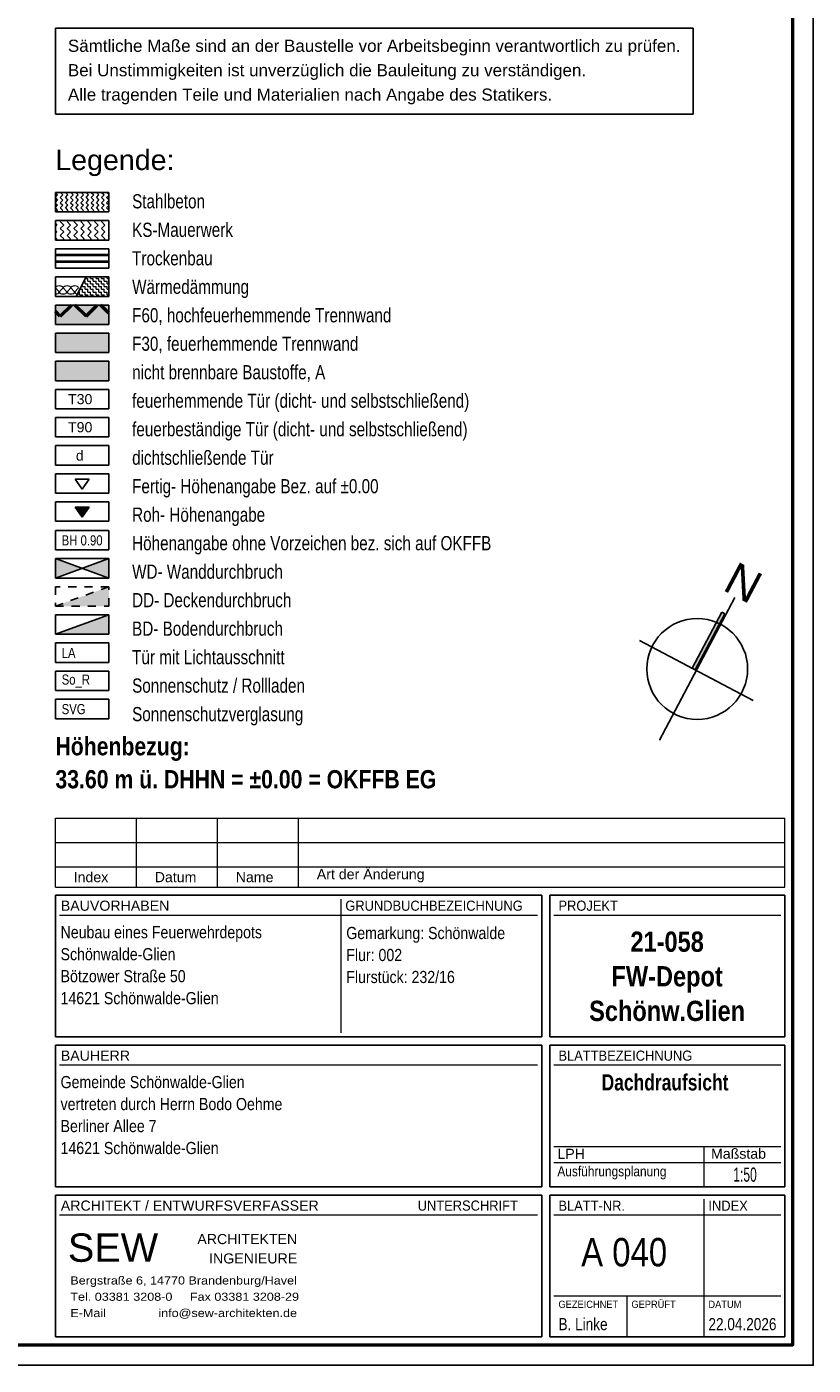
# Model space of a CAD drawing. Header units: metres. Extents: x 1308.3 to 1399.2, y -42.5 to -7.5.
# Tile 21 of 22: x 1389.5 to 1399.2, y -42.5 to -26. Entities that reach past the tile are written whole.
import ezdxf

# ---------------------------------------------------------------- set-up
doc = ezdxf.new("R2010")
doc.units = ezdxf.units.M
doc.linetypes.add('AUSGEZOGEN', pattern=[0])
doc.linetypes.add('VERDECKT2_S2', pattern=[0.15, 0.1, -0.05])
for name, color, linetype, lineweight in [('XR$1$Beschriften', 4, 'AUSGEZOGEN', 13), ('XR$1$Dachhaut', 4, 'AUSGEZOGEN', 13), ('XR$1$Fenster', 3, 'AUSGEZOGEN', 18), ('XR$1$Legende', 4, 'AUSGEZOGEN', 13), ('XR$1$Muster', 4, 'AUSGEZOGEN', 13), ('XR$1$Möblierung', 4, 'AUSGEZOGEN', 13), ('XR$1$STANDARD_1', 7, 'AUSGEZOGEN', 25), ('XR$1$Text 1_100', 3, 'AUSGEZOGEN', 18), ('XR$1$Wand', 1, 'AUSGEZOGEN', 50)]:
    doc.layers.add(name, color=color, linetype=linetype, lineweight=lineweight)
doc.styles.add('ARIAL', font='arial.ttf')

# ---------------------------------------------------------------- blocks, each defined once
blk = doc.blocks.new('COMPLEXOBJECT_0')
at = {"layer": 'XR$1$Muster', "linetype": 'AUSGEZOGEN', "lineweight": 25, "transparency": 33554687}
blk.add_hatch(color=250, dxfattribs=at).paths.add_polyline_path([(1397.723, -33.954), (1398.087, -33.265), (1398.05, -33.246), (1397.686, -33.935)])
at = {"layer": 'XR$1$Dachhaut', "color": 250, "linetype": 'AUSGEZOGEN', "lineweight": 25, "transparency": 33554687}
for p, q in [((1398.087, -33.265), (1398.05, -33.246)), ((1397.723, -33.954), (1397.686, -33.935))]:
    blk.add_line(p, q, dxfattribs=at)
at = {"layer": 'XR$1$Text 1_100', "color": 5, "linetype": 'AUSGEZOGEN', "lineweight": 25, "transparency": 33554687}
for p, q in [((1398.212, -33.065), (1397.284, -34.824)), ((1397.686, -33.935), (1398.05, -33.246)), ((1398.087, -33.265), (1397.723, -33.954)), ((1398.44, -34.333), (1397.037, -33.592))]:
    blk.add_line(p, q, dxfattribs=at)
blk.add_circle((1397.748, -33.945), 0.622, dxfattribs=at)
at = {"layer": 'XR$1$Beschriften', "color": 52, "linetype": 'AUSGEZOGEN', "lineweight": 13, "transparency": 33554687, "insert": (1398.048, -32.964), "char_height": 0.4, "width": 0.60543, "attachment_point": 7, "rotation": 332.1639, "style": 'ARIAL'}
blk.add_mtext('\\W0.99;N', dxfattribs=at)
blk = doc.blocks.new('MUSTERELEMENT_0')
at = {"layer": 'XR$1$Muster', "color": 52, "linetype": 'AUSGEZOGEN', "lineweight": 13, "transparency": 33554687}
for p, q in [((1389.876, -29.294), (1389.831, -29.244)), ((1389.924, -29.244), (1389.878, -29.294)), ((1389.972, -29.294), (1389.926, -29.244)), ((1390.019, -29.244), (1389.974, -29.294)), ((1390.067, -29.294), (1390.021, -29.244)), ((1390.115, -29.244), (1390.069, -29.294))]:
    blk.add_line(p, q, dxfattribs=at)
for centre, start_param, end_param in [((1389.877, -29.244), 3.141593, 6.283185), ((1389.973, -29.244), 3.141593, 6.283185), ((1390.068, -29.244), 3.141593, 6.283185), ((1389.83, -29.294), 1.570796, 3.141593), ((1389.925, -29.294), 0, 1.570796), ((1389.925, -29.294), 1.570796, 3.141593), ((1390.02, -29.294), 0, 1.570796), ((1390.02, -29.294), 1.570796, 3.141593), ((1390.116, -29.294), 0, 1.570796)]:
    blk.add_ellipse(centre, major_axis=(-0.0467, 0), ratio=0.52455, start_param=start_param, end_param=end_param, dxfattribs=at)
blk = doc.blocks.new('NSY144')
at = {"color": 0, "linetype": 'ByBlock', "lineweight": -2}
for p, q in [((0.035, 0.05), (-0.035, 0.05)), ((-0.035, 0.05), (0, 0)), ((0, 0), (0.035, 0.05))]:
    blk.add_line(p, q, dxfattribs=at)
blk = doc.blocks.new('NSY145')
at = {"color": 0, "linetype": 'ByBlock', "lineweight": -2}
for p, q in [((-0.035, 0.05), (0, 0.05)), ((0, 0), (-0.035, 0.05)), ((0.0302, 0.0475), (-0.0302, 0.0475)), ((-0.0302, 0.0475), (0, 0.0044)), ((-0.0254, 0.045), (0, 0.045)), ((0, 0.0087), (-0.0254, 0.045)), ((0.0206, 0.0425), (-0.0206, 0.0425)), ((-0.0206, 0.0425), (0, 0.0131)), ((-0.0159, 0.04), (0, 0.04)), ((0, 0.0174), (-0.0159, 0.04)), ((0.011, 0.0375), (-0.011, 0.0375)), ((-0.011, 0.0375), (0, 0.0218)), ((-0.0063, 0.035), (0, 0.035)), ((0, 0.0261), (-0.0063, 0.035)), ((0.0014, 0.0325), (-0.0014, 0.0325)), ((-0.0014, 0.0325), (0, 0.0305)), ((0, 0.05), (0.035, 0.05)), ((0.035, 0.05), (0, 0)), ((0, 0.0044), (0.0302, 0.0475)), ((0, 0.045), (0.0254, 0.045)), ((0.0254, 0.045), (0, 0.0087)), ((0, 0.0131), (0.0206, 0.0425)), ((0, 0.04), (0.0159, 0.04)), ((0.0159, 0.04), (0, 0.0174)), ((0, 0.0218), (0.011, 0.0375)), ((0, 0.035), (0.0063, 0.035)), ((0.0063, 0.035), (0, 0.0261)), ((0, 0.0305), (0.0014, 0.0325))]:
    blk.add_line(p, q, dxfattribs=at)

msp = doc.modelspace()

# ---------------------------------------------------------------- hatches: boundary and pattern name
at = {"layer": 'XR$1$Fenster', "linetype": 'AUSGEZOGEN', "lineweight": 13, "transparency": 33554687}
h = msp.add_hatch(dxfattribs=at)
h.set_pattern_fill('MUSTER', color=3, scale=0.06, angle=315, style=0, pattern_type=2)
h.set_pattern_definition([(315, (0.169706, -4e-17), (0.0848528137, -2e-17), [0.06, -0.06]), (45, (0.169706, -4e-17), (2e-17, 0.0848528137), [0.06, -0.06])])
h.paths.add_polyline_path([(1389.8297, -28.6538), (1390.4888, -28.6538), (1390.4888, -28.4139), (1389.8297, -28.4139)], flags=0)
at = {"layer": 'XR$1$Fenster', "linetype": 'AUSGEZOGEN', "lineweight": 25, "transparency": 33554687}
for points in [[(1390.1593, -32.7035), (1389.8297, -32.5836), (1389.8297, -32.8235)], [(1390.4888, -32.8235), (1390.4888, -32.5836), (1390.1593, -32.7035)], [(1390.4888, -33.1705), (1390.4888, -32.9305), (1389.8297, -33.1705)], [(1390.4888, -33.5174), (1390.4888, -33.2775), (1389.8297, -33.5174)]]:
    msp.add_hatch(color=250, dxfattribs=at).paths.add_polyline_path(points)
at = {"layer": 'XR$1$Muster', "linetype": 'AUSGEZOGEN', "lineweight": 13, "transparency": 33554687}
h = msp.add_hatch(dxfattribs=at)
h.set_pattern_fill('MUSTER', color=3, scale=0.045, angle=315, style=0, pattern_type=2)
h.set_pattern_definition([(315, (0.12728, -3e-17), (0.0636396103, -1e-17), [0.045, -0.045]), (45, (0.12728, -3e-17), (1e-17, 0.0636396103), [0.045, -0.045])])
h.paths.add_polyline_path([(1389.8297, -28.3068), (1390.4888, -28.3068), (1390.4888, -28.0669), (1389.8297, -28.0669)], flags=0)
h = msp.add_hatch(dxfattribs=at)
h.set_pattern_fill('MUSTER', color=52, scale=0.03375, style=0, pattern_type=2)
h.set_pattern_definition([(0, (0.0675, 0.0675), (0.03375, 0.03375), [0.03375, -0.03375]), (90, (0.0675, 0.0675), (-0.03375, 0.03375), [0.03375, -0.03375])])
h.paths.add_polyline_path([(1390.0851, -29.3477), (1390.4888, -29.3477), (1390.4888, -29.1078), (1390.2091, -29.1078)], flags=0)
at = {"layer": 'XR$1$Muster', "linetype": 'AUSGEZOGEN', "lineweight": 50, "transparency": 33554687}
h = msp.add_hatch(dxfattribs=at)
h.set_pattern_fill('MUSTER', color=202, scale=0.225, angle=45, style=0, pattern_type=2)
h.set_pattern_definition([(45, (-6e-17, 0.6364), (-2e-17, 0.31819805), [0.225, -0.225]), (135, (-6e-17, 0.6364), (-0.31819805, 2e-17), [0.225, -0.225])])
h.paths.add_polyline_path([(1389.8297, -29.6895), (1390.4888, -29.6895), (1390.4888, -29.4548), (1389.8297, -29.4548)], flags=0)
at = {"layer": 'XR$1$Möblierung', "linetype": 'AUSGEZOGEN', "lineweight": 18, "true_color": 0xe67b4d, "transparency": 33554687}
msp.add_hatch(color=23, dxfattribs=at).paths.add_polyline_path([(1389.8297, -29.6947), (1390.4888, -29.6947), (1390.4888, -29.4548), (1389.8297, -29.4548)])
at = {"layer": 'XR$1$STANDARD_1', "linetype": 'AUSGEZOGEN', "lineweight": 140, "true_color": 0xffdd96, "transparency": 33554687}
msp.add_hatch(color=41, dxfattribs=at).paths.add_polyline_path([(1389.8297, -30.0417), (1390.4888, -30.0417), (1390.4888, -29.8018), (1389.8297, -29.8018)])
at = {"layer": 'XR$1$STANDARD_1', "linetype": 'AUSGEZOGEN', "lineweight": 140, "transparency": 33554687}
msp.add_hatch(color=35, dxfattribs=at).paths.add_polyline_path([(1389.8297, -30.3886), (1390.4888, -30.3886), (1390.4888, -30.1487), (1389.8297, -30.1487)])

# ---------------------------------------------------------------- linework, layer by layer
at = {"layer": 'XR$1$Fenster', "color": 7, "linetype": 'AUSGEZOGEN', "lineweight": 25, "transparency": 33554687}
for p, q in [((1389.8297, -28.0669), (1390.4888, -28.0669)), ((1389.8297, -28.3068), (1389.8297, -28.0669)), ((1390.4888, -28.0669), (1390.4888, -28.3068)), ((1390.4888, -28.3068), (1389.8297, -28.3068)), ((1390.4888, -28.4139), (1389.8297, -28.4139)), ((1389.8297, -28.4139), (1389.8297, -28.6538)), ((1390.4888, -28.6538), (1390.4888, -28.4139)), ((1389.8297, -28.6538), (1390.4888, -28.6538)), ((1390.4888, -28.7609), (1389.8297, -28.7609)), ((1389.8297, -28.7609), (1389.8297, -29.0008)), ((1390.4888, -29.0008), (1390.4888, -28.7609)), ((1389.8297, -29.0008), (1390.4888, -29.0008)), ((1390.4888, -29.1078), (1389.8297, -29.1078)), ((1389.8297, -29.1078), (1389.8297, -29.3477)), ((1390.0851, -29.3477), (1390.2091, -29.1078)), ((1390.4888, -29.3477), (1390.4888, -29.1078)), ((1389.8297, -29.3477), (1390.4888, -29.3477)), ((1390.4888, -29.4548), (1389.8297, -29.4548)), ((1389.8297, -29.4548), (1389.8297, -29.6947)), ((1390.4888, -29.6947), (1390.4888, -29.4548)), ((1389.8297, -29.6947), (1390.4888, -29.6947)), ((1390.4888, -29.8018), (1389.8297, -29.8018)), ((1389.8297, -29.8018), (1389.8297, -30.0417)), ((1390.4888, -30.0417), (1390.4888, -29.8018)), ((1389.8297, -30.0417), (1390.4888, -30.0417)), ((1390.4888, -30.1487), (1389.8297, -30.1487)), ((1389.8297, -30.1487), (1389.8297, -30.3886)), ((1390.4888, -30.3886), (1390.4888, -30.1487)), ((1389.8297, -30.3886), (1390.4888, -30.3886)), ((1390.4888, -30.4957), (1389.8297, -30.4957)), ((1389.8297, -30.4957), (1389.8297, -30.7356)), ((1390.4888, -30.7356), (1390.4888, -30.4957)), ((1389.8297, -30.7356), (1390.4888, -30.7356)), ((1390.4888, -30.8427), (1389.8297, -30.8427)), ((1389.8297, -30.8427), (1389.8297, -31.0826)), ((1390.4888, -31.0826), (1390.4888, -30.8427)), ((1389.8297, -31.0826), (1390.4888, -31.0826)), ((1390.4888, -31.1896), (1389.8297, -31.1896)), ((1389.8297, -31.1896), (1389.8297, -31.4295)), ((1390.4888, -31.4295), (1390.4888, -31.1896)), ((1389.8297, -31.4295), (1390.4888, -31.4295)), ((1390.4888, -31.5366), (1389.8297, -31.5366)), ((1389.8297, -31.5366), (1389.8297, -31.7765)), ((1390.4888, -31.7765), (1390.4888, -31.5366)), ((1389.8297, -31.7765), (1390.4888, -31.7765)), ((1390.4888, -31.8836), (1389.8297, -31.8836)), ((1389.8297, -31.8836), (1389.8297, -32.1235)), ((1390.4888, -32.1235), (1390.4888, -31.8836)), ((1389.8297, -32.1235), (1390.4888, -32.1235)), ((1390.4888, -32.2366), (1389.8297, -32.2366)), ((1389.8297, -32.2366), (1389.8297, -32.4765)), ((1390.4888, -32.4765), (1390.4888, -32.2366)), ((1389.8297, -32.4765), (1390.4888, -32.4765)), ((1390.4888, -32.5836), (1389.8297, -32.5836)), ((1389.8297, -32.5836), (1389.8297, -32.8235)), ((1389.8297, -32.5836), (1390.4888, -32.8235)), ((1390.4888, -32.5836), (1389.8297, -32.8235)), ((1390.4888, -32.8235), (1390.4888, -32.5836)), ((1389.8297, -32.8235), (1390.4888, -32.8235)), ((1390.4888, -33.2775), (1389.8297, -33.2775)), ((1389.8297, -33.2775), (1389.8297, -33.5174)), ((1389.8297, -33.5174), (1390.4888, -33.2775)), ((1390.4888, -33.5174), (1390.4888, -33.2775)), ((1389.8297, -33.5174), (1390.4888, -33.5174)), ((1390.4888, -33.6245), (1389.8297, -33.6245)), ((1389.8297, -33.6245), (1389.8297, -33.8644)), ((1390.4888, -33.8644), (1390.4888, -33.6245)), ((1389.8297, -33.8644), (1390.4888, -33.8644)), ((1390.4888, -33.9715), (1389.8297, -33.9715)), ((1389.8297, -33.9715), (1389.8297, -34.2114)), ((1390.4888, -34.2114), (1390.4888, -33.9715)), ((1389.8297, -34.2114), (1390.4888, -34.2114)), ((1390.4888, -34.3184), (1389.8297, -34.3184)), ((1389.8297, -34.3184), (1389.8297, -34.5583)), ((1390.4888, -34.5583), (1390.4888, -34.3184)), ((1389.8297, -34.5583), (1390.4888, -34.5583))]:
    msp.add_line(p, q, dxfattribs=at)
at = {"layer": 'XR$1$Fenster', "color": 7, "linetype": 'VERDECKT2_S2', "lineweight": 25, "transparency": 33554687}
for p, q in [((1390.4888, -32.9305), (1389.8297, -32.9305)), ((1389.8297, -32.9305), (1389.8297, -33.1705)), ((1389.8297, -33.1705), (1390.4888, -32.9305)), ((1390.4888, -33.1705), (1390.4888, -32.9305)), ((1389.8297, -33.1705), (1390.4888, -33.1705))]:
    msp.add_line(p, q, dxfattribs=at)
at = {"layer": 'XR$1$Legende', "color": 7, "linetype": 'AUSGEZOGEN', "lineweight": 25, "transparency": 33554687}
for p, q in [((1389.8297, -26.0389), (1397.6997, -26.0389)), ((1389.8297, -27.0989), (1389.8297, -26.0389)), ((1397.6997, -27.0989), (1397.6997, -26.0389)), ((1389.8297, -27.0989), (1397.6997, -27.0989))]:
    msp.add_line(p, q, dxfattribs=at)
at = {"layer": 'XR$1$Legende', "color": 4, "linetype": 'AUSGEZOGEN', "lineweight": 13, "transparency": 33554687}
for p, q in [((1389.8297, -35.7849), (1398.8297, -35.7849)), ((1389.8297, -36.6349), (1389.8297, -35.7849)), ((1390.8297, -36.6349), (1390.8297, -35.7849)), ((1391.8297, -36.6349), (1391.8297, -35.7849)), ((1392.8297, -36.6349), (1392.8297, -35.7849)), ((1398.8297, -36.6349), (1398.8297, -35.7849)), ((1389.8297, -36.0849), (1398.8297, -36.0849)), ((1389.8297, -36.3849), (1398.8297, -36.3849)), ((1389.8297, -36.6349), (1398.8297, -36.6349))]:
    msp.add_line(p, q, dxfattribs=at)
at = {"layer": 'XR$1$Legende', "color": 4, "linetype": 'AUSGEZOGEN', "lineweight": 25, "transparency": 33554687}
for p, q in [((1389.8297, -36.7349), (1389.8297, -38.4849)), ((1395.8297, -36.7349), (1389.8297, -36.7349)), ((1398.8297, -36.7349), (1395.9297, -36.7349)), ((1395.8297, -38.4849), (1389.8297, -38.4849)), ((1389.8297, -38.5849), (1389.8297, -40.3349)), ((1398.8297, -38.4849), (1395.9297, -38.4849)), ((1389.8297, -40.4349), (1389.8297, -42.1849))]:
    msp.add_line(p, q, dxfattribs=at)
at = {"layer": 'XR$1$Legende', "color": 6, "linetype": 'AUSGEZOGEN', "lineweight": 25, "transparency": 33554687}
for p, q in [((1395.8297, -36.7349), (1395.8297, -38.4849)), ((1395.9297, -36.7349), (1395.9297, -38.4849)), ((1398.8297, -36.7349), (1398.8297, -38.4849)), ((1395.8297, -38.5849), (1389.8297, -38.5849)), ((1395.8297, -38.5849), (1395.8297, -40.3349)), ((1398.8297, -38.5849), (1395.9297, -38.5849)), ((1395.9297, -38.5849), (1395.9297, -40.3349)), ((1398.8297, -38.5849), (1398.8297, -40.3349)), ((1395.8297, -40.3349), (1389.8297, -40.3349)), ((1395.8297, -40.4349), (1389.8297, -40.4349)), ((1395.8297, -40.4349), (1395.8297, -42.1849)), ((1395.9297, -40.3349), (1398.8297, -40.3349)), ((1398.8297, -40.4349), (1395.9297, -40.4349)), ((1395.9297, -40.4349), (1395.9297, -42.1849)), ((1398.8297, -40.4349), (1398.8297, -42.1849)), ((1395.8297, -42.1849), (1389.8297, -42.1849)), ((1395.9297, -42.1849), (1398.8297, -42.1849))]:
    msp.add_line(p, q, dxfattribs=at)
msp.add_lwpolyline([(1339.7297, -42.5349), (1399.1797, -42.5349), (1399.1797, -7.5349), (1339.7297, -7.5349), (1339.7297, -42.5349)], close=True, dxfattribs=at)
at = {"layer": 'XR$1$Legende', "color": 1, "linetype": 'AUSGEZOGEN', "lineweight": 50, "transparency": 33554687}
msp.add_lwpolyline([(1340.7297, -42.2849), (1398.9297, -42.2849), (1398.9297, -7.7849), (1340.7297, -7.7849), (1340.7297, -42.2849)], close=True, dxfattribs=at)
at = {"layer": 'XR$1$STANDARD_1', "color": 4, "linetype": 'AUSGEZOGEN', "lineweight": 13, "transparency": 33554687}
for p, q in [((1390.4888, -28.8324), (1389.8297, -28.8324)), ((1390.4888, -28.8405), (1389.8297, -28.8405)), ((1390.4888, -28.8486), (1389.8297, -28.8486)), ((1390.4888, -28.9136), (1389.8297, -28.9136)), ((1390.4888, -28.9217), (1389.8297, -28.9217)), ((1390.4888, -28.9299), (1389.8297, -28.9299))]:
    msp.add_line(p, q, dxfattribs=at)
at = {"layer": 'XR$1$Wand', "color": 4, "linetype": 'AUSGEZOGEN', "lineweight": 13, "transparency": 33554687}
for p, q in [((1393.3497, -36.7849), (1393.3497, -38.4349)), ((1395.7797, -36.9849), (1389.8797, -36.9849)), ((1398.7797, -36.9849), (1395.9797, -36.9849)), ((1395.7797, -38.8349), (1389.8797, -38.8349)), ((1398.7797, -38.8349), (1395.9797, -38.8349)), ((1395.9797, -39.8349), (1398.7797, -39.8349)), ((1397.8297, -39.8349), (1397.8297, -40.3349)), ((1395.9797, -40.0349), (1398.7797, -40.0349)), ((1397.8297, -40.4849), (1397.8297, -42.1849)), ((1395.7797, -40.6849), (1389.8797, -40.6849)), ((1398.7797, -40.6849), (1395.9797, -40.6849)), ((1398.7797, -41.6849), (1395.9797, -41.6849)), ((1396.8797, -41.6849), (1396.8797, -42.1849))]:
    msp.add_line(p, q, dxfattribs=at)

# ---------------------------------------------------------------- block references
at = {"layer": 'XR$1$Fenster', "color": 7, "linetype": 'AUSGEZOGEN', "lineweight": 25, "transparency": 33554687, "xscale": 2.499999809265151, "yscale": 2.499999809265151, "zscale": 2.499999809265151}
for name, p in [('NSY144', (1390.1593, -31.7265)), ('NSY145', (1390.1593, -32.0735))]:
    msp.add_blockref(name, p, dxfattribs=at)
at = {"layer": 'XR$1$Muster', "color": 52, "linetype": 'AUSGEZOGEN', "lineweight": 13, "transparency": 33554687}
msp.add_blockref('MUSTERELEMENT_0', (0, 0), dxfattribs=at)
at = {"layer": 'XR$1$Text 1_100', "color": 5, "linetype": 'AUSGEZOGEN', "lineweight": 25, "transparency": 33554687}
msp.add_blockref('COMPLEXOBJECT_0', (0, 0), dxfattribs=at)

# ---------------------------------------------------------------- texts
at = {"layer": 'XR$1$Fenster', "color": 5, "linetype": 'AUSGEZOGEN', "lineweight": 35, "transparency": 33554687, "insert": (1390.563, -27.7027), "char_height": 0.25, "width": 1.592345, "attachment_point": 5, "style": 'ARIAL'}
msp.add_mtext('\\W1.01;Legende:', dxfattribs=at)
at = {"layer": 'XR$1$Fenster', "color": 4, "linetype": 'AUSGEZOGEN', "lineweight": 25, "transparency": 33554687, "insert": (1390.7762, -28.0875), "char_height": 0.175, "width": 4.518878, "attachment_point": 1, "line_spacing_factor": 1.204819, "style": 'ARIAL'}
msp.add_mtext('\\A1;{\\fArial|i0|b0;\\H0.175000;\\W0.769231;\\C4;Stahlbeton}\\P{\\fArial|i0|b0;\\H0.175000;\\W0.769231;\\C4;KS-Mauerwerk}\\P{\\fArial|i0|b0;\\H0.175000;\\W0.769231;\\C4;Trockenbau}\\P{\\fArial|i0|b0;\\H0.175000;\\W0.769231;\\C4;Wärmedämmung}\\P{\\fArial|i0|b0;\\H0.175000;\\W0.769231;\\C4;F60, hochfeuerhemmende Trennwand}\\P{\\fArial|i0|b0;\\H0.175000;\\W0.769231;\\C4;F30, feuerhemmende Trennwand}\\P{\\fArial|i0|b0;\\H0.175000;\\W0.769231;\\C4;nicht brennbare Baustoffe, A}\\P{\\fArial|i0|b0;\\H0.175000;\\W0.769231;\\C4;feuerhemmende Tür (dicht- und selbstschließend)}\\P{\\fArial|i0|b0;\\H0.175000;\\W0.769231;\\C4;feuerbeständige Tür (dicht- und selbstschließend)}\\P{\\fArial|i0|b0;\\H0.175000;\\W0.769231;\\C4;dichtschließende Tür}\\P{\\fArial|i0|b0;\\H0.175000;\\W0.769231;\\C4;Fertig- Höhenangabe Bez. auf ±0.00}\\P{\\fArial|i0|b0;\\H0.175000;\\W0.769231;\\C4;Roh- Höhenangabe}\\P{\\fArial|i0|b0;\\H0.175000;\\W0.769231;\\C4;Höhenangabe ohne Vorzeichen bez. sich auf OKFFB}\\P{\\fArial|i0|b0;\\H0.175000;\\W0.769231;\\C4;WD- Wanddurchbruch }\\P{\\fArial|i0|b0;\\H0.175000;\\W0.769231;\\C4;DD- Deckendurchbruch}\\P{\\fArial|i0|b0;\\H0.175000;\\W0.769231;\\C4;BD- Bodendurchbruch}\\P{\\fArial|i0|b0;\\H0.175000;\\W0.769231;\\C4;Tür mit Lichtausschnitt}\\P{\\fArial|i0|b0;\\H0.175000;\\W0.769231;\\C4;Sonnenschutz / Rollladen}\\P{\\fArial|i0|b0;\\H0.175000;\\W0.769231;\\C4;Sonnenschutzverglasung}\\P', dxfattribs=at)
at = {"layer": 'XR$1$Fenster', "color": 3, "linetype": 'AUSGEZOGEN', "lineweight": 18, "transparency": 33554687, "char_height": 0.125, "attachment_point": 4, "style": 'ARIAL'}
for s, insert, width in [('\\W0.80;BH 0.90', (1389.9071, -32.3592), 0.556752), ('\\W0.80;LA', (1389.9071, -33.747), 0.221512), ('\\W0.80;So_R', (1389.9071, -34.094), 0.401819), ('\\W0.80;SVG', (1389.9071, -34.441), 0.344781)]:
    msp.add_mtext(s, dxfattribs=dict(at, insert=insert, width=width))
at = {"layer": 'XR$1$Legende', "color": 7, "linetype": 'AUSGEZOGEN', "lineweight": 25, "transparency": 33554687, "insert": (1389.9837, -26.1814), "char_height": 0.15, "width": 7.667878, "attachment_point": 1, "line_spacing_factor": 1.204819, "style": 'ARIAL'}
msp.add_mtext('\\A1;{\\fArial|i0|b0;\\H0.150000;\\W1.000000;\\C7;Sämtliche Maße sind an der Baustelle vor Arbeitsbeginn verantwortlich zu prüfen.}\\P{\\fArial|i0|b0;\\H0.150000;\\W1.000000;\\C7;Bei Unstimmigkeiten ist unverzüglich die Bauleitung zu verständigen.}\\P{\\fArial|i0|b0;\\H0.150000;\\W1.000000;\\C7;Alle tragenden Teile und Materialien nach Angabe des Statikers.}\\P', dxfattribs=at)
at = {"layer": 'XR$1$Legende', "color": 3, "linetype": 'AUSGEZOGEN', "lineweight": 25, "transparency": 33554687, "insert": (1389.8297, -34.7858), "char_height": 0.225, "width": 4.877883, "attachment_point": 1, "line_spacing_factor": 1.084337, "style": 'ARIAL'}
msp.add_mtext('\\A1;{\\fArial|i0|b1;\\H0.225000;\\W0.833333;\\C3;Höhenbezug:}\\P{\\fArial|i0|b1;\\H0.225000;\\W0.833333;\\C3;33.60 m ü. DHHN = ±0.00 = OKFFB EG }\\P', dxfattribs=at)
at = {"layer": 'XR$1$Legende', "color": 3, "linetype": 'AUSGEZOGEN', "lineweight": 18, "transparency": 33554687, "char_height": 0.125, "attachment_point": 7, "style": 'ARIAL'}
for s, insert, width in [('\\W1.00;Index', (1390.0548, -36.5772), 0.491746), ('\\W1.00;Datum', (1391.0548, -36.5772), 0.579278), ('\\W1.00;Name', (1392.0548, -36.5772), 0.531451), ('\\W1.00;Art der Änderung', (1393.0548, -36.5772), 1.398148)]:
    msp.add_mtext(s, dxfattribs=dict(at, insert=insert, width=width))
at = {"layer": 'XR$1$Legende', "color": 4, "linetype": 'AUSGEZOGEN', "lineweight": 25, "transparency": 33554687, "style": 'ARIAL'}
for s, insert, char_height, width, attachment_point in [('\\W1.00;BAUVORHABEN', (1389.8964, -36.9297), 0.125, 1.406431, 7), ('\\W0.91;GRUNDBUCHBEZEICHNUNG', (1393.4064, -36.9297), 0.125, 2.25404, 7), ('\\W0.91;PROJEKT', (1396.0364, -36.9297), 0.125, 0.789746, 7), ('\\W1.00;BAUHERR', (1389.8964, -38.7797), 0.125, 0.921077, 7), ('\\W0.91;BLATTBEZEICHNUNG', (1396.0364, -38.7797), 0.125, 1.710349, 7), ('\\A1;{\\fArial|i0|b1;\\H0.200000;\\W0.769231;\\C4;Dachdraufsicht}\\P', (1397.3514, -39.0462), 0.2, 1.653381, 5), ('\\W1.00;LPH', (1396.0232, -39.989), 0.125, 0.404243, 7), ('\\W1.00;Maßstab', (1397.9185, -39.989), 0.125, 0.743807, 7), ('\\W0.84;Ausführungsplanung', (1396.0232, -40.2425), 0.125, 1.396171, 7), ('\\W0.61;1:50', (1398.1929, -40.2732), 0.175, 0.352192, 7), ('\\W1.00;ARCHITEKT / ENTWURFSVERFASSER', (1389.8964, -40.6297), 0.125, 3.25011, 7), ('\\W0.91;UNTERSCHRIFT', (1394.2995, -40.6297), 0.125, 1.295601, 7), ('\\W0.91;BLATT-NR.', (1396.0364, -40.6297), 0.125, 0.87883, 7), ('\\W0.91;INDEX', (1397.8864, -40.6297), 0.125, 0.543592, 7), ('\\W1.00;SEW', (1389.9835, -41.264), 0.35, 1.288528, 7), ('\\W0.83;A 040', (1396.8468, -41.1431), 0.35, 1.215464, 5), ('\\W0.91;GEZEICHNET', (1396.0364, -41.8297), 0.09, 0.778658, 7), ('\\W0.91;GEPRÜFT', (1396.9364, -41.8297), 0.09, 0.587717, 7), ('\\W0.91;DATUM', (1397.8864, -41.8297), 0.09, 0.44868, 7), ('\\W0.80;B. Linke', (1396.0369, -42.105), 0.15, 0.668103, 7), ('\\W0.80;22.04.2026', (1397.8869, -42.105), 0.15, 0.904294, 7)]:
    msp.add_mtext(s, dxfattribs=dict(at, insert=insert, char_height=char_height, width=width, attachment_point=attachment_point))
for s, insert, char_height, width, attachment_point, line_spacing_factor in [('\\A1;{\\fArial|i0|b0;\\H0.150000;\\W0.833333;\\C4;Neubau eines Feuerwehrdepots}\\P{\\fArial|i0|b0;\\H0.150000;\\W0.833333;\\C4;Schönwalde-Glien}\\P{\\fArial|i0|b0;\\H0.150000;\\W0.833333;\\C4;Bötzower Straße 50}\\P{\\fArial|i0|b0;\\H0.150000;\\W0.833333;\\C4;14621 Schönwalde-Glien}\\P', (1389.8934, -37.1175), 0.15, 2.56289, 1, 1.084337), ('\\A1;{\\fArial|i0|b0;\\H0.150000;\\W0.833333;\\C4;Gemarkung: Schönwalde}\\P{\\fArial|i0|b0;\\H0.150000;\\W0.833333;\\C4;Flur: 002}\\P{\\fArial|i0|b0;\\H0.150000;\\W0.833333;\\C4;Flurstück: 232/16}\\P', (1393.4184, -37.1275), 0.15, 2.033655, 1, 1.084337), ('\\A1;{\\fArial|i0|b1;\\H0.250000;\\W0.833333;\\C4;21-058}\\P{\\fArial|i0|b1;\\H0.250000;\\W0.833333;\\C4;FW-Depot}\\P{\\fArial|i0|b1;\\H0.250000;\\W0.833333;\\C4;Schönw.Glien}\\P', (1397.3768, -37.1844), 0.25, 2.023046, 2, 1.024096), ('\\A1;{\\fArial|i0|b0;\\H0.150000;\\W0.833333;\\C4;Gemeinde Schönwalde-Glien}\\P{\\fArial|i0|b0;\\H0.150000;\\W0.833333;\\C4;vertreten durch Herrn Bodo Oehme}\\P{\\fArial|i0|b0;\\H0.150000;\\W0.833333;\\C4;Berliner Allee 7}\\P{\\fArial|i0|b0;\\H0.150000;\\W0.833333;\\C4;14621 Schönwalde-Glien}\\P', (1389.8934, -38.9667), 0.15, 2.810813, 1, 1.084337), ('\\A1;{\\fArial|i0|b0;\\H0.125000;\\W1.000000;\\C4;ARCHITEKTEN}\\P{\\fArial|i0|b0;\\H0.125000;\\W1.000000;\\C4;INGENIEURE}\\P', (1392.813, -40.9158), 0.125, 1.298033, 3, 1.144578), ('\\A1;{\\fArial|i0|b0;\\H0.100000;\\W1.111111;\\C4;Bergstraße 6, 14770 Brandenburg/Havel}\\P{\\fArial|i0|b0;\\H0.100000;\\W1.111111;\\C4;Tel. 03381 3208-0     Fax 03381 3208-29}\\P{\\fArial|i0|b0;\\H0.100000;\\W1.111111;\\C4;E-Mail               info@sew-architekten.de }\\P', (1390.0135, -41.4391), 0.1, 3.244564, 1, 1.204819)]:
    msp.add_mtext(s, dxfattribs=dict(at, insert=insert, char_height=char_height, width=width, attachment_point=attachment_point, line_spacing_factor=line_spacing_factor))
at = {"layer": 'XR$1$STANDARD_1', "color": 30, "linetype": 'AUSGEZOGEN', "lineweight": 25, "transparency": 33554687, "char_height": 0.125, "attachment_point": 7, "style": 'ARIAL'}
for s, insert, width in [('\\W1.00;T30', (1389.9851, -30.68), 0.364497), ('\\W1.00;T90', (1389.9851, -31.0269), 0.364497), ('\\W0.99;d', (1390.0821, -31.3769), 0.159811)]:
    msp.add_mtext(s, dxfattribs=dict(at, insert=insert, width=width))

doc.saveas('drawing.dxf')
